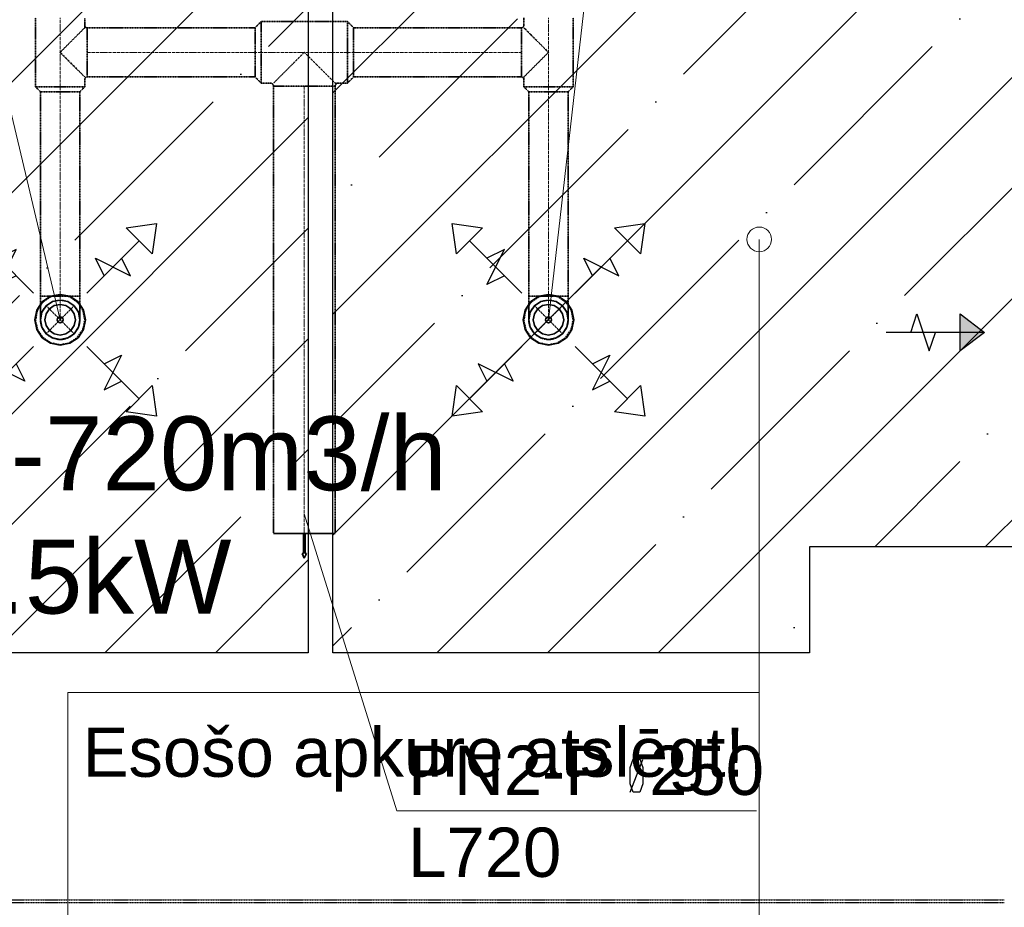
# Model space of a CAD drawing. Header units: millimetres. Extents: x -134161 to 355560, y -27497 to 30328.
# Tile 35 of 95: x -94092 to -90096, y 8181 to 11784. Entities that reach past the tile are written whole.
import ezdxf

# ---------------------------------------------------------------- set-up
doc = ezdxf.new("R2010")
doc.units = ezdxf.units.MM
for name, pattern in [('CenterLine', [17.2, 13, -2, 0.2, -2]), ('HIDDEN', [9.525, 6.35, -3.175]), ('UnderCeiling', [6.7, 4.2, -1, 0.5, -1])]:
    doc.linetypes.add(name, pattern=pattern)
doc.layers.add('AVK-A_uzdevums', color=1, linetype='CONTINUOUS', lineweight=30)
doc.layers.add('AVK-V_uzdevums', color=5, linetype='CONTINUOUS', lineweight=30)
for name, color, linetype in [('Dz1-Atpakalgaita', 7, 'CONTINUOUS'), ('Vent-PN2-N-Plusmas bulta', 7, 'CONTINUOUS'), ('Vent-PN2-P', 7, 'CONTINUOUS'), ('Vent-PN2-P-Iekarta', 7, 'CONTINUOUS'), ('Vent-PN2-P-Plusmas bulta', 7, 'CONTINUOUS'), ('Vent-PN2-P-Teksts-', 7, 'CONTINUOUS')]:
    doc.layers.add(name, color=color, linetype=linetype)
doc.styles.add('Arial', font='arial.ttf', dxfattribs={"height": 187.5})
doc.styles.add('PBL', font='arial.ttf')
pattern_1 = [(45, (-132147.1, 0), (-449.013, 449.013), []), (45, (-131698.1, 0), (-449.013, 449.013), [793.75, -158.75, 0, -158.75])]

# ---------------------------------------------------------------- blocks, each defined once
blk = doc.blocks.new('*U191')
at = {"layer": 'Vent-PN2-P-Teksts-', "color": 7, "linetype": 'Continuous', "lineweight": 15}
blk.add_line((40200.8, 10566, 2300), (40649.7, 14504.4, 2300), dxfattribs=at)
blk = doc.blocks.new('*U193')
at = {"layer": 'Vent-PN2-P-Teksts-', "color": 7, "linetype": 'Continuous', "lineweight": 15}
blk.add_line((38218.9, 10566, 2300), (37278.2, 14524.7, 2300), dxfattribs=at)
blk = doc.blocks.new('*U639')
at = {"layer": 'Vent-PN2-P-Plusmas bulta', "color": 7, "linetype": 'Continuous', "lineweight": 25}
for p, q in [((37845.5, 10833.3, 2269), (37827.9, 10957, 2269)), ((37827.9, 10957, 2269), (37951.6, 10939.4, 2269)), ((37845.5, 10833.3, 2269), (37827.9, 10957, 2269)), ((37827.9, 10957, 2269), (37951.6, 10939.4, 2269)), ((38486.2, 10939.4, 2269), (38609.9, 10957, 2269)), ((38486.2, 10939.4, 2269), (38609.9, 10957, 2269)), ((38609.9, 10957, 2269), (38592.3, 10833.3, 2269)), ((38609.9, 10957, 2269), (38592.3, 10833.3, 2269)), ((37951.6, 10939.4, 2269), (37845.5, 10833.3, 2269)), ((38592.3, 10833.3, 2269), (38486.2, 10939.4, 2269)), ((38110.7, 10674.2, 2269), (37898.6, 10886.3, 2269)), ((38327.1, 10674.2, 2269), (38539.2, 10886.3, 2269)), ((37969.3, 10709.5, 2269), (38040, 10851, 2269)), ((38040, 10851, 2269), (37969.3, 10815.6, 2269)), ((38397.8, 10744.9, 2269), (38362.4, 10815.6, 2269)), ((38362.4, 10815.6, 2269), (38503.9, 10744.9, 2269)), ((38503.9, 10744.9, 2269), (38468.5, 10815.6, 2269)), ((38040, 10744.9, 2269), (37969.3, 10709.5, 2269)), ((38110.7, 10457.8, 2269), (37898.6, 10245.7, 2269)), ((38327.1, 10457.8, 2269), (38539.2, 10245.7, 2269)), ((38397.8, 10387.1, 2269), (38468.5, 10422.5, 2269)), ((38468.5, 10422.5, 2269), (38397.8, 10281, 2269)), ((38075.4, 10316.4, 2269), (37933.9, 10387.1, 2269)), ((37933.9, 10387.1, 2269), (37969.3, 10316.4, 2269)), ((38040, 10387.1, 2269), (38075.4, 10316.4, 2269)), ((38397.8, 10281, 2269), (38468.5, 10316.4, 2269)), ((37827.9, 10175, 2269), (37845.5, 10298.7, 2269)), ((37827.9, 10175, 2269), (37845.5, 10298.7, 2269)), ((37845.5, 10298.7, 2269), (37951.6, 10192.6, 2269)), ((38486.2, 10192.6, 2269), (38592.3, 10298.7, 2269)), ((38592.3, 10298.7, 2269), (38609.9, 10175, 2269)), ((38592.3, 10298.7, 2269), (38609.9, 10175, 2269)), ((37951.6, 10192.6, 2269), (37827.9, 10175, 2269)), ((37951.6, 10192.6, 2269), (37827.9, 10175, 2269)), ((38609.9, 10175, 2269), (38486.2, 10192.6, 2269)), ((38609.9, 10175, 2269), (38486.2, 10192.6, 2269))]:
    blk.add_line(p, q, dxfattribs=at)
blk = doc.blocks.new('*U640')
at = {"layer": 'Vent-PN2-P-Plusmas bulta', "color": 7, "linetype": 'Continuous', "lineweight": 25}
for p, q in [((39827.5, 10833.3, 2269), (39809.8, 10957, 2269)), ((39809.8, 10957, 2269), (39933.5, 10939.4, 2269)), ((39827.5, 10833.3, 2269), (39809.8, 10957, 2269)), ((39809.8, 10957, 2269), (39933.5, 10939.4, 2269)), ((40468.1, 10939.4, 2269), (40591.9, 10957, 2269)), ((40468.1, 10939.4, 2269), (40591.9, 10957, 2269)), ((40591.9, 10957, 2269), (40574.2, 10833.3, 2269)), ((40591.9, 10957, 2269), (40574.2, 10833.3, 2269)), ((39933.5, 10939.4, 2269), (39827.5, 10833.3, 2269)), ((40574.2, 10833.3, 2269), (40468.1, 10939.4, 2269)), ((40092.6, 10674.2, 2269), (39880.5, 10886.3, 2269)), ((40309, 10674.2, 2269), (40521.1, 10886.3, 2269)), ((39951.2, 10709.5, 2269), (40021.9, 10851, 2269)), ((40021.9, 10851, 2269), (39951.2, 10815.6, 2269)), ((40379.7, 10744.9, 2269), (40344.4, 10815.6, 2269)), ((40344.4, 10815.6, 2269), (40485.8, 10744.9, 2269)), ((40485.8, 10744.9, 2269), (40450.4, 10815.6, 2269)), ((40021.9, 10744.9, 2269), (39951.2, 10709.5, 2269)), ((40092.6, 10457.8, 2269), (39880.5, 10245.7, 2269)), ((40309, 10457.8, 2269), (40521.1, 10245.7, 2269)), ((40379.7, 10387.1, 2269), (40450.4, 10422.5, 2269)), ((40450.4, 10422.5, 2269), (40379.7, 10281, 2269)), ((40057.3, 10316.4, 2269), (39915.9, 10387.1, 2269)), ((39915.9, 10387.1, 2269), (39951.2, 10316.4, 2269)), ((40021.9, 10387.1, 2269), (40057.3, 10316.4, 2269)), ((40379.7, 10281, 2269), (40450.4, 10316.4, 2269)), ((39809.8, 10175, 2269), (39827.5, 10298.7, 2269)), ((39809.8, 10175, 2269), (39827.5, 10298.7, 2269)), ((39827.5, 10298.7, 2269), (39933.5, 10192.6, 2269)), ((40468.1, 10192.6, 2269), (40574.2, 10298.7, 2269)), ((40574.2, 10298.7, 2269), (40591.9, 10175, 2269)), ((40574.2, 10298.7, 2269), (40591.9, 10175, 2269)), ((39933.5, 10192.6, 2269), (39809.8, 10175, 2269)), ((39933.5, 10192.6, 2269), (39809.8, 10175, 2269)), ((40591.9, 10175, 2269), (40468.1, 10192.6, 2269)), ((40591.9, 10175, 2269), (40468.1, 10192.6, 2269))]:
    blk.add_line(p, q, dxfattribs=at)
blk = doc.blocks.new('*U643')
at = {"layer": 'Vent-PN2-N-Plusmas bulta', "linetype": 'Continuous', "lineweight": 25}
blk.add_hatch(color=7, dxfattribs=at).paths.add_polyline_path([(41871, 10589.4), (41971, 10514.4), (41871, 10439.4)], flags=0)
at = {"layer": 'Vent-PN2-N-Plusmas bulta', "color": 7, "linetype": 'Continuous', "lineweight": 25}
for p, q in [((41671, 10514.4, 2191), (41696, 10589.4, 2191)), ((41696, 10589.4, 2191), (41746, 10439.4, 2191)), ((41871, 10589.4, 2191), (41971, 10514.4, 2191)), ((41971, 10514.4, 2191), (41571, 10514.4, 2191)), ((41746, 10439.4, 2191), (41771, 10514.4, 2191)), ((41971, 10514.4, 2191), (41871, 10439.4, 2191))]:
    blk.add_line(p, q, dxfattribs=at)
blk.add_3dface([(41871, 10589.4, 2191), (41971, 10514.4, 2191), (41871, 10439.4, 2191)], dxfattribs=at)
blk = doc.blocks.new('*U648')
at = {"layer": 'Vent-PN2-P-Teksts-', "color": 7, "linetype": 'Continuous', "lineweight": 15}
for p, q in [((39209.9, 9778.6, 2650), (39584.7, 8573.2, 2650)), ((39584.7, 8573.2, 2650), (41044.7, 8573.2, 2650))]:
    blk.add_line(p, q, dxfattribs=at)
at = {"layer": 'Vent-PN2-P-Teksts-', "color": 7, "linetype": 'Continuous', "lineweight": 25}
for p, q in [((40531.9, 8748.3, 2650), (40544.4, 8782.5, 2650)), ((40531.9, 8648.8, 2650), (40583.9, 8781.4, 2650)), ((40544.4, 8782.5, 2650), (40571.3, 8782.5, 2650)), ((40571.3, 8782.5, 2650), (40583.9, 8748.3, 2650)), ((40531.9, 8682, 2650), (40531.9, 8748.3, 2650)), ((40583.9, 8748.3, 2650), (40583.9, 8682, 2650)), ((40544.4, 8648.8, 2650), (40531.9, 8682, 2650)), ((40583.9, 8682, 2650), (40571.3, 8648.8, 2650)), ((40571.3, 8648.8, 2650), (40544.4, 8648.8, 2650))]:
    blk.add_line(p, q, dxfattribs=at)
at = {"layer": 'Vent-PN2-P-Teksts-', "color": 7, "linetype": 'Continuous', "lineweight": 25, "style": 'Arial'}
for s, p in [('PN2-P  250', (39631.4, 8637.4, 2650)), ('L720', (39631.4, 8304.8, 2650))]:
    blk.add_text(s, height=200, dxfattribs=at).set_placement(p)
blk = doc.blocks.new('*U649')
at = {"layer": 'Vent-PN2-P', "color": 5, "linetype": 'UnderCeiling', "lineweight": 35}
for p, q in [((39384.9, 11776.4, 2650), (39409.9, 11751.4, 2650)), ((39384.9, 11526.4, 2650), (39409.9, 11551.4, 2650))]:
    blk.add_line(p, q, dxfattribs=at)
at = {"layer": 'Vent-PN2-P', "color": 7, "linetype": 'CenterLine', "lineweight": 18}
blk.add_line((39384.9, 11651.4, 2650), (39409.9, 11651.4, 2650), dxfattribs=at)
at = {"layer": 'Vent-PN2-P', "color": 5, "linetype": 'UnderCeiling', "lineweight": 35, "extrusion": (1, 0, 0)}
for centre, major_axis in [((39384.9, 11651.4, 2650), (0, 125)), ((39409.9, 11651.4, 2650), (0, 100))]:
    blk.add_ellipse(centre, major_axis=major_axis, ratio=1, start_param=0, end_param=3.141593, dxfattribs=at)
blk = doc.blocks.new('*U650')
at = {"layer": 'Vent-PN2-P', "color": 5, "linetype": 'UnderCeiling', "lineweight": 35}
for p, q in [((39034.9, 11776.4, 2650), (39009.9, 11751.4, 2650)), ((39034.9, 11526.4, 2650), (39009.9, 11551.4, 2650))]:
    blk.add_line(p, q, dxfattribs=at)
at = {"layer": 'Vent-PN2-P', "color": 7, "linetype": 'CenterLine', "lineweight": 18}
blk.add_line((39034.9, 11651.4, 2650), (39009.9, 11651.4, 2650), dxfattribs=at)
at = {"layer": 'Vent-PN2-P', "color": 5, "linetype": 'UnderCeiling', "lineweight": 35, "extrusion": (-1, 0, 0)}
for centre, major_axis in [((39009.9, 11651.4, 2650), (0, -100)), ((39034.9, 11651.4, 2650), (0, -125))]:
    blk.add_ellipse(centre, major_axis=major_axis, ratio=1, start_param=0, end_param=3.141593, dxfattribs=at)
blk = doc.blocks.new('*U651')
at = {"layer": 'Vent-PN2-P', "color": 5, "linetype": 'Continuous', "lineweight": 35}
for p, q in [((39084.9, 9697.8, 2650), (39334.9, 9697.8, 2650)), ((39206.9, 9697.8, 2650), (39206.9, 9617.8, 2650)), ((39212.9, 9697.8, 2650), (39206.9, 9697.8, 2650)), ((39212.9, 9617.8, 2650), (39212.9, 9697.8, 2650)), ((39206.9, 9617.8, 2650), (39200.9, 9617.8, 2650)), ((39200.9, 9617.8, 2650), (39209.9, 9597.8, 2650)), ((39209.9, 9597.8, 2650), (39218.9, 9617.8, 2650)), ((39218.9, 9617.8, 2650), (39212.9, 9617.8, 2650))]:
    blk.add_line(p, q, dxfattribs=at)
blk = doc.blocks.new('*U652')
at = {"layer": 'Vent-PN2-P', "color": 5, "linetype": 'UnderCeiling', "lineweight": 35}
for p, q in [((39084.9, 11513.9, 2650), (39084.9, 9697.8, 2650)), ((39334.9, 11513.9, 2650), (39334.9, 9697.8, 2650))]:
    blk.add_line(p, q, dxfattribs=at)
at = {"layer": 'Vent-PN2-P', "color": 7, "linetype": 'CenterLine', "lineweight": 18}
blk.add_line((39209.9, 11513.9, 2650), (39209.9, 9697.8, 2650), dxfattribs=at)
blk = doc.blocks.new('*U653')
at = {"layer": 'Vent-PN2-P', "color": 5, "linetype": 'UnderCeiling', "lineweight": 35}
for p, q in [((39384.9, 11776.4, 2650), (39034.9, 11776.4, 2650)), ((39209.9, 11651.4, 2775), (39162, 11603.6, 2765.5)), ((39257.7, 11603.6, 2765.5), (39209.9, 11651.4, 2775)), ((39162, 11603.6, 2765.5), (39121.5, 11563, 2738.4)), ((39298.2, 11563, 2738.4), (39257.7, 11603.6, 2765.5)), ((39121.5, 11563, 2738.4), (39094.4, 11535.9, 2697.8)), ((39325.3, 11535.9, 2697.8), (39298.2, 11563, 2738.4)), ((39072.4, 11526.4, 2650), (39034.9, 11526.4, 2650)), ((39094.4, 11535.9, 2697.8), (39084.9, 11526.4, 2650)), ((39334.9, 11526.4, 2650), (39325.3, 11535.9, 2697.8)), ((39384.9, 11526.4, 2650), (39334.9, 11526.4, 2650))]:
    blk.add_line(p, q, dxfattribs=at)
at = {"layer": 'Vent-PN2-P', "color": 7, "linetype": 'CenterLine', "lineweight": 18}
blk.add_line((39384.9, 11651.4, 2650), (39034.9, 11651.4, 2650), dxfattribs=at)
at = {"layer": 'Vent-PN2-P', "color": 5, "linetype": 'UnderCeiling', "lineweight": 35, "extrusion": (0, 0, -1)}
blk.add_ellipse((39072.4, 11513.9, 2650), major_axis=(0, 12.5), ratio=1, start_param=0, end_param=1.570796, dxfattribs=at)
at = {"layer": 'Vent-PN2-P', "color": 5, "linetype": 'UnderCeiling', "lineweight": 35, "extrusion": (0, -1, 0)}
blk.add_ellipse((39209.9, 11513.9, 2650), major_axis=(125, 0), ratio=1, start_param=0, end_param=3.141593, dxfattribs=at)
at = {"layer": 'Vent-PN2-P', "color": 5, "linetype": 'UnderCeiling', "lineweight": 35}
blk.add_ellipse((39347.4, 11513.9, 2650), major_axis=(0, 12.5), ratio=1, start_param=0, end_param=1.570796, dxfattribs=at)
blk = doc.blocks.new('*U654')
at = {"layer": 'Vent-PN2-P', "color": 5, "linetype": 'UnderCeiling', "lineweight": 35}
for p, q in [((39409.9, 11751.4, 2650), (40090.8, 11751.4, 2650)), ((39409.9, 11551.4, 2650), (40090.8, 11551.4, 2650))]:
    blk.add_line(p, q, dxfattribs=at)
at = {"layer": 'Vent-PN2-P', "color": 7, "linetype": 'CenterLine', "lineweight": 18}
blk.add_line((39409.9, 11651.4, 2650), (40090.8, 11651.4, 2650), dxfattribs=at)
blk = doc.blocks.new('*U655')
at = {"layer": 'Vent-PN2-P', "color": 5, "linetype": 'UnderCeiling', "lineweight": 35}
for p, q in [((40100.8, 11511.4, 2650), (40120.8, 11491.4, 2650)), ((40300.8, 11511.4, 2650), (40280.8, 11491.4, 2650))]:
    blk.add_line(p, q, dxfattribs=at)
at = {"layer": 'Vent-PN2-P', "color": 7, "linetype": 'CenterLine', "lineweight": 18}
blk.add_line((40200.8, 11511.4, 2650), (40200.8, 11491.4, 2650), dxfattribs=at)
at = {"layer": 'Vent-PN2-P', "color": 5, "linetype": 'UnderCeiling', "lineweight": 35, "extrusion": (0, -1, 0)}
for centre, major_axis in [((40200.8, 11511.4, 2650), (100, 0)), ((40200.8, 11491.4, 2650), (80, 0))]:
    blk.add_ellipse(centre, major_axis=major_axis, ratio=1, start_param=0, end_param=3.141593, dxfattribs=at)
blk = doc.blocks.new('*U657')
at = {"layer": 'Vent-PN2-P', "color": 5, "linetype": 'UnderCeiling', "lineweight": 35}
for p, q in [((40100.8, 11761.4, 2650), (40100.8, 11791.4, 2650)), ((40300.8, 11511.4, 2650), (40300.8, 11791.4, 2650)), ((40108.4, 11743.8, 2688.3), (40100.8, 11751.4, 2650)), ((40130.1, 11722.1, 2720.7), (40108.4, 11743.8, 2688.3)), ((40162.6, 11689.7, 2742.4), (40130.1, 11722.1, 2720.7)), ((40200.8, 11651.4, 2750), (40162.6, 11689.7, 2742.4)), ((40162.6, 11613.1, 2742.4), (40200.8, 11651.4, 2750)), ((40130.1, 11580.7, 2720.7), (40162.6, 11613.1, 2742.4)), ((40100.8, 11551.4, 2650), (40108.4, 11559, 2688.3)), ((40100.8, 11511.4, 2650), (40100.8, 11551.4, 2650)), ((40108.4, 11559, 2688.3), (40130.1, 11580.7, 2720.7))]:
    blk.add_line(p, q, dxfattribs=at)
at = {"layer": 'Vent-PN2-P', "color": 7, "linetype": 'CenterLine', "lineweight": 18}
blk.add_line((40200.8, 11511.4, 2650), (40200.8, 11791.4, 2650), dxfattribs=at)
at = {"layer": 'Vent-PN2-P', "color": 5, "linetype": 'UnderCeiling', "lineweight": 35, "extrusion": (0, 0, -1)}
blk.add_ellipse((40090.8, 11761.4, 2650), major_axis=(10, 0), ratio=1, start_param=0, end_param=1.570796, dxfattribs=at)
at = {"layer": 'Vent-PN2-P', "color": 5, "linetype": 'UnderCeiling', "lineweight": 35, "extrusion": (-1, 0, 0)}
blk.add_ellipse((40090.8, 11651.4, 2650), major_axis=(0, -100), ratio=1, start_param=0, end_param=3.141593, dxfattribs=at)
at = {"layer": 'Vent-PN2-P', "color": 5, "linetype": 'UnderCeiling', "lineweight": 35}
blk.add_ellipse((40090.8, 11541.4, 2650), major_axis=(10, 0), ratio=1, start_param=0, end_param=1.570796, dxfattribs=at)
blk = doc.blocks.new('*U658')
at = {"layer": 'Vent-PN2-P', "color": 5, "linetype": 'UnderCeiling', "lineweight": 35}
for p, q in [((40120.8, 11491.4, 2650), (40120.8, 10662, 2650)), ((40280.8, 11491.4, 2650), (40280.8, 10662, 2650))]:
    blk.add_line(p, q, dxfattribs=at)
at = {"layer": 'Vent-PN2-P', "color": 7, "linetype": 'CenterLine', "lineweight": 18}
blk.add_line((40200.8, 11491.4, 2650), (40200.8, 10662, 2650), dxfattribs=at)
blk = doc.blocks.new('*U659')
at = {"layer": 'Vent-PN2-P', "color": 5, "linetype": 'UnderCeiling', "lineweight": 35}
for p, q in [((38118.9, 11511.4, 2650), (38138.9, 11491.4, 2650)), ((38318.9, 11511.4, 2650), (38298.9, 11491.4, 2650))]:
    blk.add_line(p, q, dxfattribs=at)
at = {"layer": 'Vent-PN2-P', "color": 7, "linetype": 'CenterLine', "lineweight": 18}
blk.add_line((38218.9, 11511.4, 2650), (38218.9, 11491.4, 2650), dxfattribs=at)
at = {"layer": 'Vent-PN2-P', "color": 5, "linetype": 'UnderCeiling', "lineweight": 35, "extrusion": (0, -1, 0)}
for centre, major_axis in [((38218.9, 11511.4, 2650), (100, 0)), ((38218.9, 11491.4, 2650), (80, 0))]:
    blk.add_ellipse(centre, major_axis=major_axis, ratio=1, start_param=0, end_param=3.141593, dxfattribs=at)
blk = doc.blocks.new('*U661')
at = {"layer": 'Vent-PN2-P', "color": 5, "linetype": 'UnderCeiling', "lineweight": 35}
for p, q in [((38328.9, 11751.4, 2650), (39009.9, 11751.4, 2650)), ((38328.9, 11551.4, 2650), (39009.9, 11551.4, 2650))]:
    blk.add_line(p, q, dxfattribs=at)
at = {"layer": 'Vent-PN2-P', "color": 7, "linetype": 'CenterLine', "lineweight": 18}
blk.add_line((38328.9, 11651.4, 2650), (39009.9, 11651.4, 2650), dxfattribs=at)
blk = doc.blocks.new('*U662')
at = {"layer": 'Vent-PN2-P', "color": 5, "linetype": 'UnderCeiling', "lineweight": 35}
for p, q in [((38118.9, 11511.4, 2650), (38118.9, 11791.4, 2650)), ((38318.9, 11751.4, 2650), (38318.9, 11791.4, 2650)), ((38318.9, 11751.4, 2650), (38311.3, 11743.8, 2688.3)), ((38289.6, 11722.1, 2720.7), (38257.2, 11689.7, 2742.4)), ((38311.3, 11743.8, 2688.3), (38289.6, 11722.1, 2720.7)), ((38257.2, 11689.7, 2742.4), (38218.9, 11651.4, 2750)), ((38218.9, 11651.4, 2750), (38257.2, 11613.1, 2742.4)), ((38257.2, 11613.1, 2742.4), (38289.6, 11580.7, 2720.7)), ((38289.6, 11580.7, 2720.7), (38311.3, 11559, 2688.3)), ((38311.3, 11559, 2688.3), (38318.9, 11551.4, 2650)), ((38318.9, 11511.4, 2650), (38318.9, 11541.4, 2650))]:
    blk.add_line(p, q, dxfattribs=at)
at = {"layer": 'Vent-PN2-P', "color": 7, "linetype": 'CenterLine', "lineweight": 18}
blk.add_line((38218.9, 11511.4, 2650), (38218.9, 11791.4, 2650), dxfattribs=at)
at = {"layer": 'Vent-PN2-P', "color": 5, "linetype": 'UnderCeiling', "lineweight": 35}
blk.add_ellipse((38328.9, 11761.4, 2650), major_axis=(-10, 0), ratio=1, start_param=0, end_param=1.570796, dxfattribs=at)
at = {"layer": 'Vent-PN2-P', "color": 5, "linetype": 'UnderCeiling', "lineweight": 35, "extrusion": (1, 0, 0)}
blk.add_ellipse((38328.9, 11651.4, 2650), major_axis=(0, 100), ratio=1, start_param=0, end_param=3.141593, dxfattribs=at)
at = {"layer": 'Vent-PN2-P', "color": 5, "linetype": 'UnderCeiling', "lineweight": 35, "extrusion": (0, 0, -1)}
blk.add_ellipse((38328.9, 11541.4, 2650), major_axis=(-10, 0), ratio=1, start_param=0, end_param=1.570796, dxfattribs=at)
blk = doc.blocks.new('*U663')
at = {"layer": 'Vent-PN2-P', "color": 5, "linetype": 'UnderCeiling', "lineweight": 35}
for p, q in [((38138.9, 11491.4, 2650), (38138.9, 10662, 2650)), ((38298.9, 11491.4, 2650), (38298.9, 10662, 2650))]:
    blk.add_line(p, q, dxfattribs=at)
at = {"layer": 'Vent-PN2-P', "color": 7, "linetype": 'CenterLine', "lineweight": 18}
blk.add_line((38218.9, 11491.4, 2650), (38218.9, 10662, 2650), dxfattribs=at)
blk = doc.blocks.new('*U668')
at = {"layer": 'Vent-PN2-P-Iekarta', "color": 5, "linetype": 'Continuous', "lineweight": 35}
for p, q in [((40128, 10638.8, 2300), (40105.7, 10605.4, 2300)), ((40161.4, 10661.2, 2300), (40128, 10638.8, 2300)), ((40170.2, 10639.9, 2353), (40144.3, 10622.6, 2353)), ((40170.2, 10639.9, 2300), (40144.3, 10622.6, 2300)), ((40200.8, 10669, 2300), (40161.4, 10661.2, 2300)), ((40200.8, 10646, 2353), (40170.2, 10639.9, 2353)), ((40200.8, 10646, 2300), (40170.2, 10639.9, 2300)), ((40240.2, 10661.2, 2300), (40200.8, 10669, 2300)), ((40231.4, 10639.9, 2353), (40200.8, 10646, 2353)), ((40231.4, 10639.9, 2300), (40200.8, 10646, 2300)), ((40257.4, 10622.6, 2353), (40231.4, 10639.9, 2353)), ((40257.4, 10622.6, 2300), (40231.4, 10639.9, 2300)), ((40273.7, 10638.8, 2300), (40240.2, 10661.2, 2300)), ((40296, 10605.4, 2300), (40273.7, 10638.8, 2300)), ((40105.7, 10605.4, 2300), (40097.8, 10566, 2300)), ((40126.9, 10596.6, 2353), (40120.8, 10566, 2353)), ((40126.9, 10596.6, 2300), (40120.8, 10566, 2300)), ((40144.3, 10622.6, 2353), (40126.9, 10596.6, 2353)), ((40144.3, 10622.6, 2300), (40126.9, 10596.6, 2300)), ((40143.5, 10589.7, 2290), (40138.8, 10566, 2290)), ((40143.5, 10589.7, 2361), (40138.8, 10566, 2361)), ((40157, 10609.8, 2290), (40143.5, 10589.7, 2290)), ((40157, 10609.8, 2361), (40143.5, 10589.7, 2361)), ((40177.1, 10623.3, 2290), (40157, 10609.8, 2290)), ((40177.1, 10623.3, 2361), (40157, 10609.8, 2361)), ((40200.8, 10628, 2290), (40177.1, 10623.3, 2290)), ((40200.8, 10628, 2361), (40177.1, 10623.3, 2361)), ((40224.5, 10623.3, 2290), (40200.8, 10628, 2290)), ((40224.5, 10623.3, 2361), (40200.8, 10628, 2361)), ((40244.7, 10609.8, 2290), (40224.5, 10623.3, 2290)), ((40244.7, 10609.8, 2361), (40224.5, 10623.3, 2361)), ((40258.1, 10589.7, 2290), (40244.7, 10609.8, 2290)), ((40258.1, 10589.7, 2361), (40244.7, 10609.8, 2361)), ((40274.7, 10596.6, 2353), (40257.4, 10622.6, 2353)), ((40274.7, 10596.6, 2300), (40257.4, 10622.6, 2300)), ((40262.8, 10566, 2290), (40258.1, 10589.7, 2290)), ((40262.8, 10566, 2361), (40258.1, 10589.7, 2361)), ((40280.8, 10566, 2353), (40274.7, 10596.6, 2353)), ((40280.8, 10566, 2300), (40274.7, 10596.6, 2300)), ((40303.8, 10566, 2300), (40296, 10605.4, 2300)), ((40097.8, 10566, 2300), (40105.7, 10526.6, 2300)), ((40120.8, 10566, 2353), (40126.9, 10535.4, 2353)), ((40120.8, 10566, 2300), (40126.9, 10535.4, 2300)), ((40138.8, 10566, 2290), (40143.5, 10542.3, 2290)), ((40138.8, 10566, 2361), (40143.5, 10542.3, 2361)), ((40189.7, 10570.6, 2284), (40188.8, 10566, 2284)), ((40188.8, 10566, 2284), (40189.7, 10561.4, 2284)), ((40192.3, 10574.5, 2284), (40189.7, 10570.6, 2284)), ((40189.7, 10561.4, 2284), (40192.3, 10557.5, 2284)), ((40196.2, 10577.1, 2284), (40192.3, 10574.5, 2284)), ((40192.3, 10557.5, 2284), (40196.2, 10554.9, 2284)), ((40200.8, 10578, 2284), (40196.2, 10577.1, 2284)), ((40196.2, 10554.9, 2284), (40200.8, 10554, 2284)), ((40205.4, 10577.1, 2284), (40200.8, 10578, 2284)), ((40200.8, 10554, 2284), (40205.4, 10554.9, 2284)), ((40209.3, 10574.5, 2284), (40205.4, 10577.1, 2284)), ((40205.4, 10554.9, 2284), (40209.3, 10557.5, 2284)), ((40211.9, 10570.6, 2284), (40209.3, 10574.5, 2284)), ((40209.3, 10557.5, 2284), (40211.9, 10561.4, 2284)), ((40212.8, 10566, 2284), (40211.9, 10570.6, 2284)), ((40211.9, 10561.4, 2284), (40212.8, 10566, 2284)), ((40258.1, 10542.3, 2290), (40262.8, 10566, 2290)), ((40258.1, 10542.3, 2361), (40262.8, 10566, 2361)), ((40274.7, 10535.4, 2353), (40280.8, 10566, 2353)), ((40274.7, 10535.4, 2300), (40280.8, 10566, 2300)), ((40296, 10526.6, 2300), (40303.8, 10566, 2300)), ((40105.7, 10526.6, 2300), (40128, 10493.2, 2300)), ((40126.9, 10535.4, 2353), (40144.3, 10509.4, 2353)), ((40126.9, 10535.4, 2300), (40144.3, 10509.4, 2300)), ((40143.5, 10542.3, 2290), (40157, 10522.2, 2290)), ((40143.5, 10542.3, 2361), (40157, 10522.2, 2361)), ((40157, 10522.2, 2290), (40177.1, 10508.7, 2290)), ((40157, 10522.2, 2361), (40177.1, 10508.7, 2361)), ((40224.5, 10508.7, 2290), (40244.7, 10522.2, 2290)), ((40224.5, 10508.7, 2361), (40244.7, 10522.2, 2361)), ((40244.7, 10522.2, 2290), (40258.1, 10542.3, 2290)), ((40244.7, 10522.2, 2361), (40258.1, 10542.3, 2361)), ((40257.4, 10509.4, 2353), (40274.7, 10535.4, 2353)), ((40257.4, 10509.4, 2300), (40274.7, 10535.4, 2300)), ((40273.7, 10493.2, 2300), (40296, 10526.6, 2300)), ((40128, 10493.2, 2300), (40161.4, 10470.8, 2300)), ((40144.3, 10509.4, 2353), (40170.2, 10492.1, 2353)), ((40144.3, 10509.4, 2300), (40170.2, 10492.1, 2300)), ((40161.4, 10470.8, 2300), (40200.8, 10463, 2300)), ((40170.2, 10492.1, 2353), (40200.8, 10486, 2353)), ((40170.2, 10492.1, 2300), (40200.8, 10486, 2300)), ((40177.1, 10508.7, 2290), (40200.8, 10504, 2290)), ((40177.1, 10508.7, 2361), (40200.8, 10504, 2361)), ((40200.8, 10504, 2290), (40224.5, 10508.7, 2290)), ((40200.8, 10504, 2361), (40224.5, 10508.7, 2361)), ((40200.8, 10486, 2353), (40231.4, 10492.1, 2353)), ((40200.8, 10486, 2300), (40231.4, 10492.1, 2300)), ((40200.8, 10463, 2300), (40240.2, 10470.8, 2300)), ((40231.4, 10492.1, 2353), (40257.4, 10509.4, 2353)), ((40231.4, 10492.1, 2300), (40257.4, 10509.4, 2300)), ((40240.2, 10470.8, 2300), (40273.7, 10493.2, 2300))]:
    blk.add_line(p, q, dxfattribs=at)
at = {"layer": 'Vent-PN2-P-Iekarta', "color": 7, "linetype": 'HIDDEN', "lineweight": -3}
for p, q in [((40130.1, 10636.7, 2275), (40108.4, 10604.3, 2275)), ((40130.1, 10636.7, 2269), (40108.4, 10604.3, 2269)), ((40162.6, 10658.4, 2275), (40130.1, 10636.7, 2275)), ((40162.6, 10658.4, 2269), (40130.1, 10636.7, 2269)), ((40200.8, 10666, 2275), (40162.6, 10658.4, 2275)), ((40200.8, 10666, 2269), (40162.6, 10658.4, 2269)), ((40239.1, 10658.4, 2275), (40200.8, 10666, 2275)), ((40239.1, 10658.4, 2269), (40200.8, 10666, 2269)), ((40271.5, 10636.7, 2275), (40239.1, 10658.4, 2275)), ((40271.5, 10636.7, 2269), (40239.1, 10658.4, 2269)), ((40293.2, 10604.3, 2275), (40271.5, 10636.7, 2275)), ((40293.2, 10604.3, 2269), (40271.5, 10636.7, 2269)), ((40108.4, 10604.3, 2275), (40100.8, 10566, 2275)), ((40108.4, 10604.3, 2269), (40100.8, 10566, 2269)), ((40300.8, 10566, 2275), (40293.2, 10604.3, 2275)), ((40300.8, 10566, 2269), (40293.2, 10604.3, 2269)), ((40100.8, 10566, 2275), (40108.4, 10527.7, 2275)), ((40100.8, 10566, 2269), (40108.4, 10527.7, 2269)), ((40293.2, 10527.7, 2275), (40300.8, 10566, 2275)), ((40293.2, 10527.7, 2269), (40300.8, 10566, 2269)), ((40108.4, 10527.7, 2275), (40130.1, 10495.3, 2275)), ((40108.4, 10527.7, 2269), (40130.1, 10495.3, 2269)), ((40271.5, 10495.3, 2275), (40293.2, 10527.7, 2275)), ((40271.5, 10495.3, 2269), (40293.2, 10527.7, 2269)), ((40130.1, 10495.3, 2275), (40162.6, 10473.6, 2275)), ((40130.1, 10495.3, 2269), (40162.6, 10473.6, 2269)), ((40162.6, 10473.6, 2275), (40200.8, 10466, 2275)), ((40162.6, 10473.6, 2269), (40200.8, 10466, 2269)), ((40200.8, 10466, 2275), (40239.1, 10473.6, 2275)), ((40200.8, 10466, 2269), (40239.1, 10473.6, 2269)), ((40239.1, 10473.6, 2275), (40271.5, 10495.3, 2275)), ((40239.1, 10473.6, 2269), (40271.5, 10495.3, 2269))]:
    blk.add_line(p, q, dxfattribs=at)
at = {"layer": 'Vent-PN2-P-Iekarta', "color": 5, "linetype": 'Continuous', "lineweight": 35}
blk.add_circle((40200.8, 10566, 2284), 12, dxfattribs=at)
blk = doc.blocks.new('*U669')
at = {"layer": 'Vent-PN2-P', "color": 7, "linetype": 'Continuous', "lineweight": -3}
blk.add_line((40200.8, 10566, 2304), (40200.8, 10566, 2303), dxfattribs=at)
blk = doc.blocks.new('*U672')
at = {"layer": 'Vent-PN2-P', "color": 7, "linetype": 'UnderCeiling', "lineweight": 18}
for p, q in [((40257.4, 10622.6, 2554), (40144.3, 10509.4, 2554)), ((40257.4, 10509.4, 2554), (40144.3, 10622.6, 2554))]:
    blk.add_line(p, q, dxfattribs=at)
at = {"layer": 'Vent-PN2-P', "color": 5, "linetype": 'UnderCeiling', "lineweight": 35, "extrusion": (0, 1, 0)}
blk.add_ellipse((40200.8, 10662, 2650), major_axis=(-80, 0), ratio=1, start_param=0, end_param=3.141593, dxfattribs=at)
at = {"layer": 'Vent-PN2-P', "color": 5, "linetype": 'UnderCeiling', "lineweight": 35, "extrusion": (1, 0, 0)}
for centre in [(40120.8, 10662, 2554), (40280.8, 10662, 2554)]:
    blk.add_ellipse(centre, major_axis=(0, 0, 96), ratio=1, start_param=0, end_param=1.570796, dxfattribs=at)
at = {"layer": 'Vent-PN2-P', "color": 7, "linetype": 'HIDDEN', "lineweight": -3, "extrusion": (0, 0, -1)}
blk.add_ellipse((40200.8, 10566, 2554), major_axis=(-80, 0), ratio=1, start_param=0, end_param=3.141593, dxfattribs=at)
at = {"layer": 'Vent-PN2-P', "color": 7, "linetype": 'CenterLine', "lineweight": 18, "extrusion": (1, 0, 0)}
blk.add_ellipse((40200.8, 10662, 2554), major_axis=(0, 0, 96), ratio=1, start_param=0, end_param=1.570796, dxfattribs=at)
at = {"layer": 'Vent-PN2-P', "color": 5, "linetype": 'UnderCeiling', "lineweight": 35, "extrusion": (0, 0, -1)}
blk.add_ellipse((40200.8, 10566, 2554), major_axis=(80, 0), ratio=1, start_param=0, end_param=3.141593, dxfattribs=at)
blk = doc.blocks.new('*U675')
at = {"layer": 'Vent-PN2-P-Iekarta', "color": 5, "linetype": 'Continuous', "lineweight": 35}
for p, q in [((38146.1, 10638.8, 2300), (38123.7, 10605.4, 2300)), ((38179.5, 10661.2, 2300), (38146.1, 10638.8, 2300)), ((38188.3, 10639.9, 2353), (38162.3, 10622.6, 2353)), ((38188.3, 10639.9, 2300), (38162.3, 10622.6, 2300)), ((38218.9, 10669, 2300), (38179.5, 10661.2, 2300)), ((38218.9, 10646, 2353), (38188.3, 10639.9, 2353)), ((38218.9, 10646, 2300), (38188.3, 10639.9, 2300)), ((38258.3, 10661.2, 2300), (38218.9, 10669, 2300)), ((38249.5, 10639.9, 2353), (38218.9, 10646, 2353)), ((38249.5, 10639.9, 2300), (38218.9, 10646, 2300)), ((38275.5, 10622.6, 2353), (38249.5, 10639.9, 2353)), ((38275.5, 10622.6, 2300), (38249.5, 10639.9, 2300)), ((38291.7, 10638.8, 2300), (38258.3, 10661.2, 2300)), ((38314.1, 10605.4, 2300), (38291.7, 10638.8, 2300)), ((38123.7, 10605.4, 2300), (38115.9, 10566, 2300)), ((38145, 10596.6, 2353), (38138.9, 10566, 2353)), ((38145, 10596.6, 2300), (38138.9, 10566, 2300)), ((38162.3, 10622.6, 2353), (38145, 10596.6, 2353)), ((38162.3, 10622.6, 2300), (38145, 10596.6, 2300)), ((38161.6, 10589.7, 2290), (38156.9, 10566, 2290)), ((38161.6, 10589.7, 2361), (38156.9, 10566, 2361)), ((38175.1, 10609.8, 2290), (38161.6, 10589.7, 2290)), ((38175.1, 10609.8, 2361), (38161.6, 10589.7, 2361)), ((38195.2, 10623.3, 2290), (38175.1, 10609.8, 2290)), ((38195.2, 10623.3, 2361), (38175.1, 10609.8, 2361)), ((38218.9, 10628, 2290), (38195.2, 10623.3, 2290)), ((38218.9, 10628, 2361), (38195.2, 10623.3, 2361)), ((38242.6, 10623.3, 2290), (38218.9, 10628, 2290)), ((38242.6, 10623.3, 2361), (38218.9, 10628, 2361)), ((38262.7, 10609.8, 2290), (38242.6, 10623.3, 2290)), ((38262.7, 10609.8, 2361), (38242.6, 10623.3, 2361)), ((38276.2, 10589.7, 2290), (38262.7, 10609.8, 2290)), ((38276.2, 10589.7, 2361), (38262.7, 10609.8, 2361)), ((38292.8, 10596.6, 2353), (38275.5, 10622.6, 2353)), ((38292.8, 10596.6, 2300), (38275.5, 10622.6, 2300)), ((38280.9, 10566, 2290), (38276.2, 10589.7, 2290)), ((38280.9, 10566, 2361), (38276.2, 10589.7, 2361)), ((38298.9, 10566, 2353), (38292.8, 10596.6, 2353)), ((38298.9, 10566, 2300), (38292.8, 10596.6, 2300)), ((38321.9, 10566, 2300), (38314.1, 10605.4, 2300)), ((38115.9, 10566, 2300), (38123.7, 10526.6, 2300)), ((38138.9, 10566, 2353), (38145, 10535.4, 2353)), ((38138.9, 10566, 2300), (38145, 10535.4, 2300)), ((38156.9, 10566, 2290), (38161.6, 10542.3, 2290)), ((38156.9, 10566, 2361), (38161.6, 10542.3, 2361)), ((38207.8, 10570.6, 2284), (38206.9, 10566, 2284)), ((38206.9, 10566, 2284), (38207.8, 10561.4, 2284)), ((38210.4, 10574.5, 2284), (38207.8, 10570.6, 2284)), ((38207.8, 10561.4, 2284), (38210.4, 10557.5, 2284)), ((38214.3, 10577.1, 2284), (38210.4, 10574.5, 2284)), ((38210.4, 10557.5, 2284), (38214.3, 10554.9, 2284)), ((38218.9, 10578, 2284), (38214.3, 10577.1, 2284)), ((38214.3, 10554.9, 2284), (38218.9, 10554, 2284)), ((38223.5, 10577.1, 2284), (38218.9, 10578, 2284)), ((38218.9, 10554, 2284), (38223.5, 10554.9, 2284)), ((38227.4, 10574.5, 2284), (38223.5, 10577.1, 2284)), ((38223.5, 10554.9, 2284), (38227.4, 10557.5, 2284)), ((38230, 10570.6, 2284), (38227.4, 10574.5, 2284)), ((38227.4, 10557.5, 2284), (38230, 10561.4, 2284)), ((38230.9, 10566, 2284), (38230, 10570.6, 2284)), ((38230, 10561.4, 2284), (38230.9, 10566, 2284)), ((38276.2, 10542.3, 2290), (38280.9, 10566, 2290)), ((38276.2, 10542.3, 2361), (38280.9, 10566, 2361)), ((38292.8, 10535.4, 2353), (38298.9, 10566, 2353)), ((38292.8, 10535.4, 2300), (38298.9, 10566, 2300)), ((38314.1, 10526.6, 2300), (38321.9, 10566, 2300)), ((38123.7, 10526.6, 2300), (38146.1, 10493.2, 2300)), ((38145, 10535.4, 2353), (38162.3, 10509.4, 2353)), ((38145, 10535.4, 2300), (38162.3, 10509.4, 2300)), ((38161.6, 10542.3, 2290), (38175.1, 10522.2, 2290)), ((38161.6, 10542.3, 2361), (38175.1, 10522.2, 2361)), ((38175.1, 10522.2, 2290), (38195.2, 10508.7, 2290)), ((38175.1, 10522.2, 2361), (38195.2, 10508.7, 2361)), ((38242.6, 10508.7, 2290), (38262.7, 10522.2, 2290)), ((38242.6, 10508.7, 2361), (38262.7, 10522.2, 2361)), ((38262.7, 10522.2, 2290), (38276.2, 10542.3, 2290)), ((38262.7, 10522.2, 2361), (38276.2, 10542.3, 2361)), ((38275.5, 10509.4, 2353), (38292.8, 10535.4, 2353)), ((38275.5, 10509.4, 2300), (38292.8, 10535.4, 2300)), ((38291.7, 10493.2, 2300), (38314.1, 10526.6, 2300)), ((38146.1, 10493.2, 2300), (38179.5, 10470.8, 2300)), ((38162.3, 10509.4, 2353), (38188.3, 10492.1, 2353)), ((38162.3, 10509.4, 2300), (38188.3, 10492.1, 2300)), ((38179.5, 10470.8, 2300), (38218.9, 10463, 2300)), ((38188.3, 10492.1, 2353), (38218.9, 10486, 2353)), ((38188.3, 10492.1, 2300), (38218.9, 10486, 2300)), ((38195.2, 10508.7, 2290), (38218.9, 10504, 2290)), ((38195.2, 10508.7, 2361), (38218.9, 10504, 2361)), ((38218.9, 10504, 2290), (38242.6, 10508.7, 2290)), ((38218.9, 10504, 2361), (38242.6, 10508.7, 2361)), ((38218.9, 10486, 2353), (38249.5, 10492.1, 2353)), ((38218.9, 10486, 2300), (38249.5, 10492.1, 2300)), ((38218.9, 10463, 2300), (38258.3, 10470.8, 2300)), ((38249.5, 10492.1, 2353), (38275.5, 10509.4, 2353)), ((38249.5, 10492.1, 2300), (38275.5, 10509.4, 2300)), ((38258.3, 10470.8, 2300), (38291.7, 10493.2, 2300))]:
    blk.add_line(p, q, dxfattribs=at)
at = {"layer": 'Vent-PN2-P-Iekarta', "color": 7, "linetype": 'HIDDEN', "lineweight": -3}
for p, q in [((38148.2, 10636.7, 2275), (38126.5, 10604.3, 2275)), ((38148.2, 10636.7, 2269), (38126.5, 10604.3, 2269)), ((38180.6, 10658.4, 2275), (38148.2, 10636.7, 2275)), ((38180.6, 10658.4, 2269), (38148.2, 10636.7, 2269)), ((38218.9, 10666, 2275), (38180.6, 10658.4, 2275)), ((38218.9, 10666, 2269), (38180.6, 10658.4, 2269)), ((38257.2, 10658.4, 2275), (38218.9, 10666, 2275)), ((38257.2, 10658.4, 2269), (38218.9, 10666, 2269)), ((38289.6, 10636.7, 2275), (38257.2, 10658.4, 2275)), ((38289.6, 10636.7, 2269), (38257.2, 10658.4, 2269)), ((38311.3, 10604.3, 2275), (38289.6, 10636.7, 2275)), ((38311.3, 10604.3, 2269), (38289.6, 10636.7, 2269)), ((38126.5, 10604.3, 2275), (38118.9, 10566, 2275)), ((38126.5, 10604.3, 2269), (38118.9, 10566, 2269)), ((38318.9, 10566, 2275), (38311.3, 10604.3, 2275)), ((38318.9, 10566, 2269), (38311.3, 10604.3, 2269)), ((38118.9, 10566, 2275), (38126.5, 10527.7, 2275)), ((38118.9, 10566, 2269), (38126.5, 10527.7, 2269)), ((38311.3, 10527.7, 2275), (38318.9, 10566, 2275)), ((38311.3, 10527.7, 2269), (38318.9, 10566, 2269)), ((38126.5, 10527.7, 2275), (38148.2, 10495.3, 2275)), ((38126.5, 10527.7, 2269), (38148.2, 10495.3, 2269)), ((38289.6, 10495.3, 2275), (38311.3, 10527.7, 2275)), ((38289.6, 10495.3, 2269), (38311.3, 10527.7, 2269)), ((38148.2, 10495.3, 2275), (38180.6, 10473.6, 2275)), ((38148.2, 10495.3, 2269), (38180.6, 10473.6, 2269)), ((38180.6, 10473.6, 2275), (38218.9, 10466, 2275)), ((38180.6, 10473.6, 2269), (38218.9, 10466, 2269)), ((38218.9, 10466, 2275), (38257.2, 10473.6, 2275)), ((38218.9, 10466, 2269), (38257.2, 10473.6, 2269)), ((38257.2, 10473.6, 2275), (38289.6, 10495.3, 2275)), ((38257.2, 10473.6, 2269), (38289.6, 10495.3, 2269))]:
    blk.add_line(p, q, dxfattribs=at)
at = {"layer": 'Vent-PN2-P-Iekarta', "color": 5, "linetype": 'Continuous', "lineweight": 35}
blk.add_circle((38218.9, 10566, 2284), 12, dxfattribs=at)
blk = doc.blocks.new('*U676')
at = {"layer": 'Vent-PN2-P', "color": 7, "linetype": 'Continuous', "lineweight": -3}
blk.add_line((38218.9, 10566, 2304), (38218.9, 10566, 2303), dxfattribs=at)
blk = doc.blocks.new('*U683')
at = {"layer": 'Vent-PN2-P', "color": 7, "linetype": 'UnderCeiling', "lineweight": 18}
for p, q in [((38275.5, 10622.6, 2554), (38162.3, 10509.4, 2554)), ((38275.5, 10509.4, 2554), (38162.3, 10622.6, 2554))]:
    blk.add_line(p, q, dxfattribs=at)
at = {"layer": 'Vent-PN2-P', "color": 5, "linetype": 'UnderCeiling', "lineweight": 35, "extrusion": (0, 1, 0)}
blk.add_ellipse((38218.9, 10662, 2650), major_axis=(-80, 0), ratio=1, start_param=0, end_param=3.141593, dxfattribs=at)
at = {"layer": 'Vent-PN2-P', "color": 5, "linetype": 'UnderCeiling', "lineweight": 35, "extrusion": (1, 0, 0)}
for centre in [(38138.9, 10662, 2554), (38298.9, 10662, 2554)]:
    blk.add_ellipse(centre, major_axis=(0, 0, 96), ratio=1, start_param=0, end_param=1.570796, dxfattribs=at)
at = {"layer": 'Vent-PN2-P', "color": 7, "linetype": 'HIDDEN', "lineweight": -3, "extrusion": (0, 0, -1)}
blk.add_ellipse((38218.9, 10566, 2554), major_axis=(-80, 0), ratio=1, start_param=0, end_param=3.141593, dxfattribs=at)
at = {"layer": 'Vent-PN2-P', "color": 7, "linetype": 'CenterLine', "lineweight": 18, "extrusion": (1, 0, 0)}
blk.add_ellipse((38218.9, 10662, 2554), major_axis=(0, 0, 96), ratio=1, start_param=0, end_param=1.570796, dxfattribs=at)
at = {"layer": 'Vent-PN2-P', "color": 5, "linetype": 'UnderCeiling', "lineweight": 35, "extrusion": (0, 0, -1)}
blk.add_ellipse((38218.9, 10566, 2554), major_axis=(80, 0), ratio=1, start_param=0, end_param=3.141593, dxfattribs=at)
blk = doc.blocks.new('*U826')
at = {"layer": 'Dz1-Atpakalgaita', "color": 6, "linetype": 'UnderCeiling', "lineweight": 25}
for p, q in [((32761.4, 8211.3, 2800), (42050.8, 8211.3, 2800)), ((32761.4, 8201.3, 2800), (42050.8, 8201.3, 2800))]:
    blk.add_line(p, q, dxfattribs=at)
blk = doc.blocks.new('*U1109')
at = {"layer": 'AVK-A_uzdevums', "color": 7, "linetype": 'Continuous', "lineweight": 18}
for p, q in [((41056.1, 10892.3), (41056.1, 9052.5)), ((38250.4, 6936.2), (38250.4, 9052.5)), ((38250.4, 9052.5), (41056.1, 9052.5)), ((41056.1, 9052.5), (41056.1, 6936.2))]:
    blk.add_line(p, q, dxfattribs=at)
at = {"layer": 'AVK-A_uzdevums', "color": 7, "linetype": 'Continuous', "lineweight": 18, "extrusion": (0, 0, -1)}
blk.add_circle((-41056.1, 10892.3), 50, dxfattribs=at)
at = {"layer": 'AVK-A_uzdevums', "color": 7, "linetype": 'Continuous', "lineweight": 25, "style": 'Arial'}
blk.add_text('Esošo apkure atslēgt!', height=200, dxfattribs=at).set_placement((38309.8, 8710.9))

msp = doc.modelspace()

# ---------------------------------------------------------------- hatches: boundary and pattern name
at = {"layer": 'AVK-A_uzdevums'}
h = msp.add_hatch(dxfattribs=at)
h.set_pattern_fill('ANSI35', color=256, scale=100)
h.set_pattern_definition(pattern_1)
h.paths.add_polyline_path([(-96125, 13331.8), (-92921.2, 13331.6), (-92921.2, 9214.6), (-95492.7, 9214.6), (-95535.9, 9214.6), (-95535.9, 9655.5), (-96125, 9655.5)])
h = msp.add_hatch(dxfattribs=at)
h.set_pattern_fill('ANSI35', color=256, scale=100)
h.set_pattern_definition(pattern_1)
h.paths.add_polyline_path([(-92821.2, 13331.6), (-89617.5, 13331.3), (-89617.5, 9644.8), (-90886.3, 9644.8), (-90886.3, 9214.6), (-92821.2, 9214.6)])

# ---------------------------------------------------------------- linework, layer by layer
for points in [[(-96125, 13331.8), (-92921.2, 13331.6), (-92921.2, 9214.6), (-95492.7, 9214.6), (-95535.9, 9214.6), (-95535.9, 9655.5), (-96125, 9655.5)], [(-92821.2, 13331.6), (-89617.5, 13331.3), (-89617.5, 9644.8), (-90886.3, 9644.8), (-90886.3, 9214.6), (-92821.2, 9214.6)]]:
    msp.add_lwpolyline(points, close=True, dxfattribs=at)

# ---------------------------------------------------------------- block references
msp.add_blockref('*U1109', (-132147.1, 0), dxfattribs=at)
at = {"layer": 'Dz1-Atpakalgaita'}
msp.add_blockref('*U826', (-132147.1, 0), dxfattribs=at)
at = {"layer": 'Vent-PN2-N-Plusmas bulta'}
msp.add_blockref('*U643', (-132147.1, 0), dxfattribs=at)
at = {"layer": 'Vent-PN2-P'}
for name in ['*U662', '*U657', '*U661', '*U650', '*U653', '*U649', '*U654', '*U659', '*U652', '*U655', '*U663', '*U658', '*U683', '*U672', '*U676', '*U669', '*U651']:
    msp.add_blockref(name, (-132147.1, 0), dxfattribs=at)
at = {"layer": 'Vent-PN2-P-Iekarta'}
for name in ['*U675', '*U668']:
    msp.add_blockref(name, (-132147.1, 0), dxfattribs=at)
at = {"layer": 'Vent-PN2-P-Plusmas bulta'}
for name in ['*U639', '*U640']:
    msp.add_blockref(name, (-132147.1, 0), dxfattribs=at)
at = {"layer": 'Vent-PN2-P-Teksts-'}
for name in ['*U193', '*U191', '*U648']:
    msp.add_blockref(name, (-132147.1, 0), dxfattribs=at)

# ---------------------------------------------------------------- texts
at = {"layer": 'AVK-V_uzdevums', "insert": (-95433.8, 10173.7), "char_height": 300, "width": 1929.168, "attachment_point": 1, "style": 'PBL'}
msp.add_mtext('{\\fArial|b0|i0|c186|p34;PN2=+-720m3/h\\PQdz=3.5kW}', dxfattribs=at)

doc.saveas('drawing.dxf')
